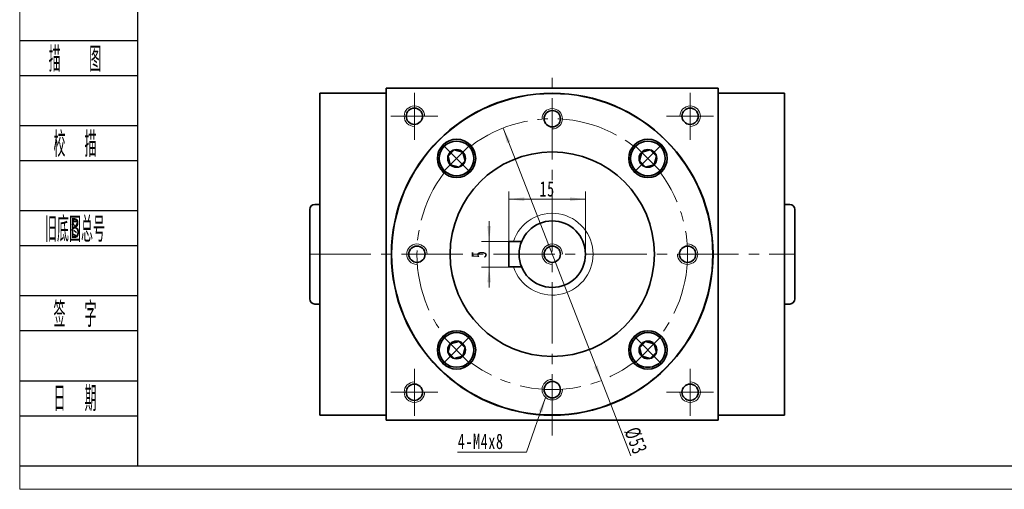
# Model space of a CAD drawing. Header units: millimetres. Extents: x 16 to 405, y 34 to 308.
# Tile 1 of 6: x 18 to 211, y 34 to 126. Entities that reach past the tile are written whole.
import ezdxf
from ezdxf.enums import TextEntityAlignment as Align

# ---------------------------------------------------------------- set-up
doc = ezdxf.new("R2010")
doc.units = ezdxf.units.MM
doc.set_wipeout_variables(frame=1)
doc.linetypes.add('点画线', pattern=[18, 12, -2, 2, -2])
doc.layers.get('0').update_dxf_attribs({"lineweight": 35})
doc.layers.add('2细线层', color=4, linetype='Continuous')
doc.layers.add('6文字层', color=3, linetype='Continuous')
for name, color, linetype, lineweight in [('中心线层', 1, '点画线', 18), ('图框_外框线', 7, 'Continuous', 18), ('尺寸线层', 3, 'Continuous', 18), ('粗实线层', 7, 'Continuous', 35)]:
    doc.layers.add(name, color=color, linetype=linetype, lineweight=lineweight)
doc.styles.add('PC_TEXTSTYLE', font='ISOCP.SHX', dxfattribs={"width": 0.707, "bigfont": 'GBCBIG.SHX'})
doc.styles.add('标准', font='txt', dxfattribs={"width": 0.667})
doc.dimstyles.new('a4-1-1', dxfattribs={"dimtxt": 3, "dimasz": 3, "dimexe": 1.5, "dimexo": 0, "dimgap": 0.5, "dimtad": 1, "dimdec": 3, "dimdsep": 46, "dimtxsty": '标准', "dimblk": '_CAXARROW', "dimcen": 0, "dimdle": 4, "dimazin": 2, "dimtfac": 0.707107, "dimtdec": 3, "dimtix": 1, "dimtmove": 2, "dimatfit": 3, "dimfxl": 0, "dimfrac": 2, "dimtolj": 1, "dimtzin": 0, "dimarcsym": 0})

# ---------------------------------------------------------------- blocks, each defined once
blk = doc.blocks.new('*X42')
at = {"layer": '尺寸线层', "linetype": 'Continuous'}
for points in [[(109.82, 82.55), (110.2, 85.55), (109.45, 85.55)], [(109.82, 77.55), (110.2, 74.55), (109.45, 74.55)]]:
    blk.add_hatch(color=0, dxfattribs=at).paths.add_polyline_path(points, flags=0)
at = {"layer": '尺寸线层', "color": 0, "linetype": 'Continuous'}
for p, q in [((109.82, 86.55), (109.82, 73.55)), ((113.69, 82.55), (108.32, 82.55)), ((113.69, 77.55), (108.32, 77.55))]:
    blk.add_line(p, q, dxfattribs=at)
at = {"layer": '尺寸线层', "color": 0, "insert": (107.85, 80.05), "char_height": 3, "width": 6, "attachment_point": 5, "rotation": 90, "line_spacing_factor": 1.15057, "style": '标准'}
blk.add_mtext('\\T1.1;5', dxfattribs=at)
blk = doc.blocks.new('_CAXARROW')
blk.add_hatch(color=0).paths.add_polyline_path([(0, 0), (-1, 0.125), (-1, -0.125)], flags=0)
blk = doc.blocks.new('*X43')
at = {"layer": '尺寸线层', "linetype": 'Continuous'}
for points in [[(113.69, 90.82), (116.69, 91.19), (116.69, 90.44)], [(128.69, 90.82), (125.69, 91.19), (125.69, 90.44)]]:
    blk.add_hatch(color=0, dxfattribs=at).paths.add_polyline_path(points, flags=0)
at = {"layer": '尺寸线层', "color": 0, "linetype": 'Continuous'}
for p, q in [((113.69, 82.55), (113.69, 92.32)), ((113.69, 90.82), (128.69, 90.82)), ((128.69, 80.05), (128.69, 92.32))]:
    blk.add_line(p, q, dxfattribs=at)
at = {"layer": '尺寸线层', "color": 0, "insert": (121.19, 92.81), "char_height": 3, "width": 6, "attachment_point": 5, "line_spacing_factor": 1.15057, "style": '标准'}
blk.add_mtext('\\T1.1;15', dxfattribs=at)
blk = doc.blocks.new('*X44')
at = {"layer": '中心线层', "linetype": '点画线', "lineweight": 18}
for p, q in [((0, -3.89), (0, 3.89)), ((-3.89, 0), (3.89, 0))]:
    blk.add_line(p, q, dxfattribs=at)
at = {"layer": '粗实线层'}
for p, q in [((-1.73, 0), (-0.87, 1.5)), ((-1.73, 0), (-0.87, -1.5)), ((-0.87, 1.5), (0.87, 1.5)), ((1.73, 0), (0.87, 1.5)), ((1.73, 0), (0.87, 1.5)), ((1.73, 0), (0.87, -1.5)), ((-0.87, -1.5), (0.87, -1.5))]:
    blk.add_line(p, q, dxfattribs=at)
blk.add_circle((0, 0), 1.73, dxfattribs=at)
for start, end in [(0, 180), (180, 360)]:
    blk.add_arc((0, 0), 3.39, start, end, dxfattribs=at)
blk = doc.blocks.new('*X45')
at = {"layer": '尺寸线层', "linetype": 'Continuous'}
for points in [[(112.56, 104.74), (113.3, 101.81), (114, 102.08)], [(131.81, 55.36), (130.37, 58.02), (131.07, 58.3)]]:
    blk.add_hatch(color=0, dxfattribs=at).paths.add_polyline_path(points, flags=0)
at = {"layer": '尺寸线层', "color": 0, "linetype": 'Continuous'}
blk.add_line((137.56, 40.63), (112.56, 104.74), dxfattribs=at)
at = {"layer": '尺寸线层', "color": 0, "insert": (138.55, 43.55), "char_height": 3, "width": 9.9855, "attachment_point": 5, "rotation": 291.3035, "line_spacing_factor": 1.15057, "style": '标准'}
blk.add_mtext('\\T1.1;%%C53', dxfattribs=at)
blk = doc.blocks.new('*X46')
at = {"layer": '尺寸线层', "linetype": 'Continuous'}
blk.add_hatch(color=0, dxfattribs=at).paths.add_polyline_path([(6.7, 10.75), (6.08, 7.79), (5.37, 8.04)], flags=0)
at = {"layer": '尺寸线层', "color": 0, "linetype": 'Continuous'}
blk.add_line((6.7, 10.75), (3, 0), dxfattribs=at)
at = {"layer": '尺寸线层', "color": 0}
for p, q in [((0, 0), (-10.53, 0)), ((3, 0), (0, 0)), ((0, 0), (0, 0))]:
    blk.add_line(p, q, dxfattribs=at)
at = {"layer": '尺寸线层', "color": 0, "insert": (-1.5, 0.6), "char_height": 3, "width": 17.068, "attachment_point": 9, "line_spacing_factor": 1.15057, "style": '标准'}
blk.add_mtext('\\T1.1;4-M4x8', dxfattribs=at)

msp = doc.modelspace()

# ---------------------------------------------------------------- linework, layer by layer
at = {"layer": '2细线层'}
for p, q in [((18.0399, 121.8653), (40.9536, 121.8653)), ((18.0399, 115.0142), (40.9536, 115.0142)), ((18.0399, 105.2268), (40.9536, 105.2268)), ((18.0399, 98.3757), (40.9536, 98.3757)), ((18.0399, 88.5884), (40.9536, 88.5884)), ((18.0399, 81.7372), (40.9536, 81.7372)), ((18.0399, 71.9499), (40.9536, 71.9499)), ((18.0399, 65.0987), (40.9536, 65.0987)), ((18.0399, 55.3114), (40.9536, 55.3114)), ((18.0399, 48.4603), (40.9536, 48.4603)), ((18.0399, 38.6729), (40.9536, 38.6729))]:
    msp.add_line(p, q, dxfattribs=at)
at = {"layer": '中心线层'}
for p, q in [((122.1853, 44.5538), (122.1853, 115.5538)), ((95.1853, 102.4538), (95.1853, 111.6538)), ((149.1853, 111.6538), (149.1853, 102.4538)), ((90.5853, 107.0538), (99.7853, 107.0538)), ((144.5853, 107.0538), (153.7853, 107.0538)), ((74.6853, 80.0538), (169.6853, 80.0538)), ((95.1853, 48.4538), (95.1853, 57.6538)), ((149.1853, 57.6538), (149.1853, 48.4538)), ((99.7853, 53.0538), (90.5853, 53.0538)), ((153.7853, 53.0538), (144.5853, 53.0538))]:
    msp.add_line(p, q, dxfattribs=at)
msp.add_circle((122.1853, 80.0538), 26.5, dxfattribs=at)
at = {"layer": '粗实线层'}
for p, q in [((89.6853, 112.5538), (154.6853, 112.5538)), ((89.6853, 47.5538), (89.6853, 112.5538)), ((154.6853, 47.5538), (154.6853, 112.5538)), ((89.6853, 111.5538), (76.6853, 111.5538)), ((76.6853, 111.5538), (76.6853, 48.5538)), ((154.6853, 111.5538), (167.6853, 111.5538)), ((167.6853, 111.5538), (167.6853, 48.5538)), ((74.6853, 88.8038), (74.6853, 71.3038)), ((75.6853, 89.8038), (76.6853, 89.8038)), ((167.6853, 89.8038), (168.6853, 89.8038)), ((169.6853, 88.8038), (169.6853, 71.3038)), ((113.6853, 82.5538), (113.6853, 77.5538)), ((113.6853, 82.5538), (116.1853, 82.5538)), ((113.6853, 77.5538), (116.1853, 77.5538)), ((75.6853, 70.3038), (76.6853, 70.3038)), ((167.6853, 70.3038), (168.6853, 70.3038)), ((89.6853, 48.5538), (76.6853, 48.5538)), ((154.6853, 48.5538), (167.6853, 48.5538)), ((89.6853, 47.5538), (154.6853, 47.5538))]:
    msp.add_line(p, q, dxfattribs=at)
for centre, radius in [((122.1853, 80.0538), 31.5), ((122.1853, 80.0538), 31.45), ((95.1853, 107.0538), 1.6), ((122.1853, 106.5538), 1.6), ((149.1853, 107.0538), 1.6), ((122.1853, 80.0538), 20), ((122.1853, 80.0538), 6.5), ((95.6853, 80.0538), 1.6), ((122.1853, 80.0538), 1.6), ((148.6853, 80.0538), 1.6), ((95.1853, 53.0538), 1.6), ((122.1853, 53.5538), 1.6), ((149.1853, 53.0538), 1.6)]:
    msp.add_circle(centre, radius, dxfattribs=at)
at = {"layer": '粗实线层', "lineweight": 18}
for centre, radius, start, end in [((95.1853, 107.0538), 2, 360, 270), ((122.1853, 106.5538), 2, 270, 180), ((149.1853, 107.0538), 2, 270, 180), ((122.1853, 80.0538), 8, 198.209957, 161.790043), ((95.6853, 80.0538), 2, 0, 270), ((122.1853, 80.0538), 2, 0, 270), ((148.6853, 80.0538), 2, 180, 90), ((95.1853, 53.0538), 2, 90, 360), ((122.1853, 53.5538), 2, 90, 0), ((149.1853, 53.0538), 2, 180, 90)]:
    msp.add_arc(centre, radius, start, end, dxfattribs=at)
at = {"layer": '粗实线层'}
for centre, start, end in [((75.6853, 88.8038), 90, 180), ((168.6853, 88.8038), 360, 90), ((75.6853, 71.3038), 180, 270), ((168.6853, 71.3038), 270, 360)]:
    msp.add_arc(centre, 1, start, end, dxfattribs=at)

# ---------------------------------------------------------------- block references
at = {"layer": '尺寸线层'}
msp.add_blockref('*X46', (114.1685, 41.2941), dxfattribs=at)

# ---------------------------------------------------------------- texts
at = {"layer": '6文字层', "color": 3, "style": 'PC_TEXTSTYLE'}
for s, width, p in [('描   图', 0.6667, (28.7194, 118.4398)), ('校  描', 0.667, (28.7194, 101.8013)), ('旧底图总号', 0.667, (28.7194, 85.1628)), ('签  字', 0.667, (28.7194, 68.5243)), ('日  期', 0.667, (28.7255, 51.9835))]:
    msp.add_text(s, height=4.89367, dxfattribs=dict(at, width=width)).set_placement(p, align=Align.MIDDLE)
at = {"layer": '6文字层', "width": 0.707}
msp.add_text('B', height=3.9149, dxfattribs=at).set_placement((28.7194, 85.1628), align=Align.MIDDLE)

# ---------------------------------------------------------------- dimensions: what is measured, and where the dimension line sits
at = {"layer": '尺寸线层'}
dim = msp.add_linear_dim(base=(128.6853, 90.8185), p1=(113.6853, 82.5538), p2=(128.6853, 80.0538), dimstyle='a4-1-1', override={"dimsah": 1, "dimtfill": 1, "dimtzin": 0}, dxfattribs=at)
dim.commit()
dim.dimension.update_dxf_attribs({"geometry": '*X43', "text_midpoint": (121.1853, 92.8101)})
dim = msp.add_linear_dim(base=(109.8207, 77.5538), p1=(113.6853, 82.5538), p2=(113.6853, 77.5538), angle=270, dimstyle='a4-1-1', override={"dimsah": 1, "dimtfill": 1, "dimtzin": 0}, dxfattribs=at)
dim.commit()
dim.dimension.update_dxf_attribs({"geometry": '*X42', "text_midpoint": (107.8542, 80.0538)})

# ---------------------------------------------------------------- next in the draw order: wipeouts: each hides what was drawn before it
for points in [[(105.8441, 101.1893), (105.8291, 101.2041), (105.8141, 101.2188), (105.799, 101.2335), (105.7838, 101.2481), (105.7685, 101.2625), (105.7531, 101.2769), (105.7376, 101.2912), (105.7221, 101.3053), (105.7064, 101.3194), (105.6907, 101.3334), (105.6749, 101.3473), (105.659, 101.3611), (105.643, 101.3748), (105.6269, 101.3883), (105.6107, 101.4018), (105.5945, 101.4152), (105.5781, 101.4285), (105.5617, 101.4417), (105.5452, 101.4548), (105.5287, 101.4677), (105.512, 101.4806), (105.4953, 101.4934), (105.4785, 101.5061), (105.4616, 101.5186), (105.4446, 101.5311), (105.4275, 101.5434), (105.4104, 101.5557), (105.3932, 101.5678), (105.376, 101.5799), (105.3586, 101.5918), (105.3586, 101.5918), (105.2274, 101.677), (105.0924, 101.7561), (104.9539, 101.8288), (104.8122, 101.8951), (104.6676, 101.9548), (104.5204, 102.0077), (104.371, 102.0538), (104.2195, 102.093), (104.0664, 102.1251), (103.912, 102.1501), (103.7566, 102.168), (103.6005, 102.1787), (103.4441, 102.1822), (103.2877, 102.1784), (103.1317, 102.1675), (102.9763, 102.1493), (102.8219, 102.124), (102.6689, 102.0917), (102.5175, 102.0522), (102.3681, 102.0059), (102.221, 101.9527), (102.0765, 101.8928), (101.9349, 101.8262), (101.7965, 101.7533), (101.6617, 101.674), (101.5306, 101.5885), (101.4036, 101.4971), (101.281, 101.4), (101.163, 101.2973), (101.0499, 101.1893), (101.0499, 101.1893), (100.9419, 101.0761), (100.8392, 100.9581), (100.742, 100.8355), (100.6506, 100.7085), (100.5652, 100.5775), (100.4859, 100.4426), (100.4129, 100.3043), (100.3464, 100.1627), (100.2865, 100.0182), (100.2333, 99.8711), (100.1869, 99.7217), (100.1475, 99.5703), (100.1151, 99.4172), (100.0898, 99.2629), (100.0717, 99.1075), (100.0607, 98.9514), (100.057, 98.795), (100.0605, 98.6386), (100.0711, 98.4826), (100.089, 98.3272), (100.1141, 98.1728), (100.1462, 98.0196), (100.1853, 97.8682), (100.2314, 97.7187), (100.2844, 97.5715), (100.3441, 97.4269), (100.4103, 97.2852), (100.4831, 97.1467), (100.5622, 97.0117), (100.6474, 96.8805), (100.6474, 96.8805), (100.6593, 96.8632), (100.6713, 96.8459), (100.6835, 96.8287), (100.6957, 96.8116), (100.7081, 96.7946), (100.7205, 96.7776), (100.7331, 96.7607), (100.7458, 96.7439), (100.7585, 96.7271), (100.7714, 96.7105), (100.7844, 96.6939), (100.7975, 96.6774), (100.8106, 96.661), (100.8239, 96.6447), (100.8373, 96.6284), (100.8508, 96.6123), (100.8644, 96.5962), (100.8781, 96.5802), (100.8919, 96.5643), (100.9057, 96.5485), (100.9197, 96.5327), (100.9338, 96.5171), (100.948, 96.5015), (100.9623, 96.486), (100.9766, 96.4706), (100.9911, 96.4554), (101.0057, 96.4401), (101.0203, 96.425), (101.0351, 96.41), (101.0499, 96.3951), (101.0499, 96.3951), (101.1786, 96.2729), (101.3136, 96.1576), (101.4544, 96.0496), (101.6007, 95.9491), (101.752, 95.8563), (101.908, 95.7717), (102.0681, 95.6952), (102.2321, 95.6273), (102.3994, 95.5681), (102.5696, 95.5177), (102.7422, 95.4762), (102.9167, 95.4439), (103.0926, 95.4207), (103.2696, 95.4068), (103.447, 95.4022), (103.6244, 95.4068), (103.8013, 95.4207), (103.9773, 95.4439), (104.1518, 95.4762), (104.3244, 95.5177), (104.4946, 95.5681), (104.6618, 95.6273), (104.8258, 95.6952), (104.986, 95.7717), (105.142, 95.8563), (105.2933, 95.9491), (105.4396, 96.0496), (105.5804, 96.1576), (105.7153, 96.2729), (105.8441, 96.3951), (105.8441, 96.3951), (105.9662, 96.5238), (106.0815, 96.6588), (106.1896, 96.7996), (106.2901, 96.9458), (106.3828, 97.0972), (106.4675, 97.2531), (106.5439, 97.4133), (106.6118, 97.5773), (106.6711, 97.7446), (106.7215, 97.9148), (106.7629, 98.0873), (106.7952, 98.2619), (106.8184, 98.4378), (106.8323, 98.6147), (106.837, 98.7922), (106.8323, 98.9696), (106.8184, 99.1465), (106.7952, 99.3225), (106.7629, 99.497), (106.7215, 99.6696), (106.6711, 99.8397), (106.6118, 100.007), (106.5439, 100.171), (106.4675, 100.3312), (106.3828, 100.4872), (106.2901, 100.6385), (106.1896, 100.7848), (106.0815, 100.9256), (105.9662, 101.0605)], [(143.3207, 96.3951), (143.3356, 96.41), (143.3503, 96.425), (143.365, 96.4401), (143.3795, 96.4554), (143.394, 96.4706), (143.4084, 96.486), (143.4226, 96.5015), (143.4368, 96.5171), (143.4509, 96.5327), (143.4649, 96.5485), (143.4788, 96.5643), (143.4925, 96.5802), (143.5062, 96.5962), (143.5198, 96.6123), (143.5333, 96.6284), (143.5467, 96.6447), (143.56, 96.661), (143.5732, 96.6774), (143.5862, 96.6939), (143.5992, 96.7105), (143.6121, 96.7271), (143.6249, 96.7439), (143.6375, 96.7607), (143.6501, 96.7776), (143.6626, 96.7946), (143.6749, 96.8116), (143.6872, 96.8287), (143.6993, 96.8459), (143.7113, 96.8632), (143.7232, 96.8805), (143.7232, 96.8805), (143.8085, 97.0117), (143.8875, 97.1467), (143.9603, 97.2852), (144.0266, 97.4269), (144.0862, 97.5715), (144.1392, 97.7187), (144.1853, 97.8682), (144.2244, 98.0196), (144.2566, 98.1728), (144.2816, 98.3272), (144.2995, 98.4826), (144.3102, 98.6386), (144.3136, 98.795), (144.3099, 98.9514), (144.2989, 99.1075), (144.2808, 99.2629), (144.2555, 99.4172), (144.2231, 99.5703), (144.1837, 99.7217), (144.1374, 99.8711), (144.0842, 100.0182), (144.0242, 100.1627), (143.9577, 100.3043), (143.8847, 100.4426), (143.8054, 100.5775), (143.72, 100.7085), (143.6286, 100.8355), (143.5315, 100.9581), (143.4288, 101.0761), (143.3207, 101.1893), (143.3207, 101.1893), (143.2076, 101.2973), (143.0896, 101.4), (142.967, 101.4971), (142.84, 101.5885), (142.709, 101.674), (142.5741, 101.7533), (142.4358, 101.8262), (142.2942, 101.8928), (142.1497, 101.9527), (142.0026, 102.0059), (141.8531, 102.0522), (141.7018, 102.0917), (141.5487, 102.124), (141.3943, 102.1493), (141.239, 102.1675), (141.0829, 102.1784), (140.9265, 102.1822), (140.7701, 102.1787), (140.6141, 102.168), (140.4586, 102.1501), (140.3042, 102.1251), (140.1511, 102.093), (139.9997, 102.0538), (139.8502, 102.0077), (139.703, 101.9548), (139.5584, 101.8951), (139.4167, 101.8288), (139.2782, 101.7561), (139.1432, 101.677), (139.012, 101.5918), (139.012, 101.5918), (138.9947, 101.5799), (138.9774, 101.5678), (138.9602, 101.5557), (138.9431, 101.5434), (138.926, 101.5311), (138.9091, 101.5186), (138.8922, 101.5061), (138.8754, 101.4934), (138.8586, 101.4806), (138.842, 101.4677), (138.8254, 101.4548), (138.8089, 101.4417), (138.7925, 101.4285), (138.7762, 101.4152), (138.7599, 101.4018), (138.7437, 101.3883), (138.7277, 101.3748), (138.7117, 101.3611), (138.6958, 101.3473), (138.6799, 101.3334), (138.6642, 101.3194), (138.6485, 101.3053), (138.633, 101.2912), (138.6175, 101.2769), (138.6021, 101.2625), (138.5868, 101.2481), (138.5716, 101.2335), (138.5565, 101.2188), (138.5415, 101.2041), (138.5265, 101.1893), (138.5265, 101.1893), (138.4044, 101.0605), (138.2891, 100.9256), (138.1811, 100.7848), (138.0805, 100.6385), (137.9878, 100.4872), (137.9031, 100.3312), (137.8267, 100.171), (137.7588, 100.007), (137.6996, 99.8397), (137.6492, 99.6696), (137.6077, 99.497), (137.5754, 99.3225), (137.5522, 99.1465), (137.5383, 98.9696), (137.5336, 98.7922), (137.5383, 98.6147), (137.5522, 98.4378), (137.5754, 98.2619), (137.6077, 98.0873), (137.6492, 97.9148), (137.6996, 97.7446), (137.7588, 97.5773), (137.8267, 97.4133), (137.9031, 97.2531), (137.9878, 97.0972), (138.0805, 96.9458), (138.1811, 96.7996), (138.2891, 96.6588), (138.4044, 96.5238), (138.5265, 96.3951), (138.5265, 96.3951), (138.6553, 96.2729), (138.7902, 96.1576), (138.931, 96.0496), (139.0773, 95.9491), (139.2286, 95.8563), (139.3846, 95.7717), (139.5448, 95.6952), (139.7088, 95.6273), (139.8761, 95.5681), (140.0462, 95.5177), (140.2188, 95.4762), (140.3933, 95.4439), (140.5693, 95.4207), (140.7462, 95.4068), (140.9236, 95.4022), (141.1011, 95.4068), (141.278, 95.4207), (141.454, 95.4439), (141.6285, 95.4762), (141.801, 95.5177), (141.9712, 95.5681), (142.1385, 95.6273), (142.3025, 95.6952), (142.4627, 95.7717), (142.6186, 95.8563), (142.77, 95.9491), (142.9162, 96.0496), (143.057, 96.1576), (143.192, 96.2729)], [(101.0499, 63.7126), (101.0351, 63.6977), (101.0203, 63.6826), (101.0057, 63.6675), (100.9911, 63.6523), (100.9766, 63.637), (100.9623, 63.6216), (100.948, 63.6062), (100.9338, 63.5906), (100.9197, 63.575), (100.9057, 63.5592), (100.8919, 63.5434), (100.8781, 63.5275), (100.8644, 63.5115), (100.8508, 63.4954), (100.8373, 63.4792), (100.8239, 63.463), (100.8106, 63.4467), (100.7975, 63.4303), (100.7844, 63.4138), (100.7714, 63.3972), (100.7585, 63.3805), (100.7458, 63.3638), (100.7331, 63.347), (100.7205, 63.3301), (100.7081, 63.3131), (100.6957, 63.2961), (100.6835, 63.279), (100.6713, 63.2618), (100.6593, 63.2445), (100.6474, 63.2271), (100.6474, 63.2271), (100.5622, 63.0959), (100.4831, 62.961), (100.4103, 62.8225), (100.3441, 62.6808), (100.2844, 62.5362), (100.2314, 62.389), (100.1853, 62.2395), (100.1462, 62.088), (100.1141, 61.9349), (100.089, 61.7805), (100.0711, 61.6251), (100.0605, 61.469), (100.057, 61.3126), (100.0607, 61.1562), (100.0717, 61.0002), (100.0898, 60.8448), (100.1151, 60.6904), (100.1475, 60.5374), (100.1869, 60.386), (100.2333, 60.2366), (100.2865, 60.0895), (100.3464, 59.945), (100.4129, 59.8034), (100.4859, 59.665), (100.5652, 59.5302), (100.6506, 59.3991), (100.742, 59.2722), (100.8392, 59.1496), (100.9419, 59.0316), (101.0499, 58.9184), (101.0499, 58.9184), (101.163, 58.8104), (101.281, 58.7077), (101.4036, 58.6105), (101.5306, 58.5191), (101.6617, 58.4337), (101.7965, 58.3544), (101.9349, 58.2814), (102.0765, 58.2149), (102.221, 58.155), (102.3681, 58.1018), (102.5175, 58.0554), (102.6689, 58.016), (102.8219, 57.9836), (102.9763, 57.9583), (103.1317, 57.9402), (103.2877, 57.9293), (103.4441, 57.9255), (103.6005, 57.929), (103.7566, 57.9397), (103.912, 57.9576), (104.0664, 57.9826), (104.2195, 58.0147), (104.371, 58.0539), (104.5204, 58.1), (104.6676, 58.1529), (104.8122, 58.2126), (104.9539, 58.2789), (105.0924, 58.3516), (105.2274, 58.4307), (105.3586, 58.5159), (105.3586, 58.5159), (105.376, 58.5278), (105.3932, 58.5399), (105.4104, 58.552), (105.4275, 58.5642), (105.4446, 58.5766), (105.4616, 58.5891), (105.4785, 58.6016), (105.4953, 58.6143), (105.512, 58.6271), (105.5287, 58.6399), (105.5452, 58.6529), (105.5617, 58.666), (105.5781, 58.6792), (105.5945, 58.6925), (105.6107, 58.7058), (105.6269, 58.7193), (105.643, 58.7329), (105.659, 58.7466), (105.6749, 58.7604), (105.6907, 58.7743), (105.7064, 58.7883), (105.7221, 58.8023), (105.7376, 58.8165), (105.7531, 58.8308), (105.7685, 58.8452), (105.7838, 58.8596), (105.799, 58.8742), (105.8141, 58.8888), (105.8291, 58.9036), (105.8441, 58.9184), (105.8441, 58.9184), (105.9662, 59.0472), (106.0815, 59.1821), (106.1896, 59.3229), (106.2901, 59.4692), (106.3828, 59.6205), (106.4675, 59.7765), (106.5439, 59.9367), (106.6118, 60.1006), (106.6711, 60.2679), (106.7215, 60.4381), (106.7629, 60.6107), (106.7952, 60.7852), (106.8184, 60.9612), (106.8323, 61.1381), (106.837, 61.3155), (106.8323, 61.4929), (106.8184, 61.6699), (106.7952, 61.8458), (106.7629, 62.0203), (106.7215, 62.1929), (106.6711, 62.3631), (106.6118, 62.5304), (106.5439, 62.6943), (106.4675, 62.8545), (106.3828, 63.0105), (106.2901, 63.1618), (106.1896, 63.3081), (106.0815, 63.4489), (105.9662, 63.5839), (105.8441, 63.7126), (105.8441, 63.7126), (105.7153, 63.8348), (105.5804, 63.95), (105.4396, 64.0581), (105.2933, 64.1586), (105.142, 64.2513), (104.986, 64.336), (104.8258, 64.4124), (104.6618, 64.4803), (104.4946, 64.5396), (104.3244, 64.59), (104.1518, 64.6314), (103.9773, 64.6638), (103.8013, 64.6869), (103.6244, 64.7009), (103.447, 64.7055), (103.2696, 64.7009), (103.0926, 64.6869), (102.9167, 64.6638), (102.7422, 64.6314), (102.5696, 64.59), (102.3994, 64.5396), (102.2321, 64.4803), (102.0681, 64.4124), (101.908, 64.336), (101.752, 64.2513), (101.6007, 64.1586), (101.4544, 64.0581), (101.3136, 63.95), (101.1786, 63.8348)], [(138.5265, 58.9184), (138.5415, 58.9036), (138.5565, 58.8888), (138.5716, 58.8742), (138.5868, 58.8596), (138.6021, 58.8452), (138.6175, 58.8308), (138.633, 58.8165), (138.6485, 58.8023), (138.6642, 58.7883), (138.6799, 58.7743), (138.6958, 58.7604), (138.7117, 58.7466), (138.7277, 58.7329), (138.7437, 58.7193), (138.7599, 58.7058), (138.7762, 58.6925), (138.7925, 58.6792), (138.8089, 58.666), (138.8254, 58.6529), (138.842, 58.6399), (138.8586, 58.6271), (138.8754, 58.6143), (138.8922, 58.6016), (138.9091, 58.5891), (138.926, 58.5766), (138.9431, 58.5642), (138.9602, 58.552), (138.9774, 58.5399), (138.9947, 58.5278), (139.012, 58.5159), (139.012, 58.5159), (139.1432, 58.4307), (139.2782, 58.3516), (139.4167, 58.2789), (139.5584, 58.2126), (139.703, 58.1529), (139.8502, 58.1), (139.9997, 58.0539), (140.1511, 58.0147), (140.3042, 57.9826), (140.4586, 57.9576), (140.6141, 57.9397), (140.7701, 57.929), (140.9265, 57.9255), (141.0829, 57.9293), (141.239, 57.9402), (141.3943, 57.9583), (141.5487, 57.9836), (141.7018, 58.016), (141.8531, 58.0554), (142.0026, 58.1018), (142.1497, 58.155), (142.2942, 58.2149), (142.4358, 58.2814), (142.5741, 58.3544), (142.709, 58.4337), (142.84, 58.5191), (142.967, 58.6105), (143.0896, 58.7077), (143.2076, 58.8104), (143.3207, 58.9184), (143.3207, 58.9184), (143.4288, 59.0316), (143.5315, 59.1496), (143.6286, 59.2722), (143.72, 59.3991), (143.8054, 59.5302), (143.8847, 59.665), (143.9577, 59.8034), (144.0242, 59.945), (144.0842, 60.0895), (144.1374, 60.2366), (144.1837, 60.386), (144.2231, 60.5374), (144.2555, 60.6904), (144.2808, 60.8448), (144.2989, 61.0002), (144.3099, 61.1562), (144.3136, 61.3126), (144.3102, 61.469), (144.2995, 61.6251), (144.2816, 61.7805), (144.2566, 61.9349), (144.2244, 62.088), (144.1853, 62.2395), (144.1392, 62.389), (144.0862, 62.5362), (144.0266, 62.6808), (143.9603, 62.8225), (143.8875, 62.961), (143.8085, 63.0959), (143.7232, 63.2271), (143.7232, 63.2271), (143.7113, 63.2445), (143.6993, 63.2618), (143.6872, 63.279), (143.6749, 63.2961), (143.6626, 63.3131), (143.6501, 63.3301), (143.6375, 63.347), (143.6249, 63.3638), (143.6121, 63.3805), (143.5992, 63.3972), (143.5862, 63.4138), (143.5732, 63.4303), (143.56, 63.4467), (143.5467, 63.463), (143.5333, 63.4792), (143.5198, 63.4954), (143.5062, 63.5115), (143.4925, 63.5275), (143.4788, 63.5434), (143.4649, 63.5592), (143.4509, 63.575), (143.4368, 63.5906), (143.4226, 63.6062), (143.4084, 63.6216), (143.394, 63.637), (143.3795, 63.6523), (143.365, 63.6675), (143.3503, 63.6826), (143.3356, 63.6977), (143.3207, 63.7126), (143.3207, 63.7126), (143.192, 63.8348), (143.057, 63.95), (142.9162, 64.0581), (142.77, 64.1586), (142.6186, 64.2513), (142.4627, 64.336), (142.3025, 64.4124), (142.1385, 64.4803), (141.9712, 64.5396), (141.801, 64.59), (141.6285, 64.6314), (141.454, 64.6638), (141.278, 64.6869), (141.1011, 64.7009), (140.9236, 64.7055), (140.7462, 64.7009), (140.5693, 64.6869), (140.3933, 64.6638), (140.2188, 64.6314), (140.0462, 64.59), (139.8761, 64.5396), (139.7088, 64.4803), (139.5448, 64.4124), (139.3846, 64.336), (139.2286, 64.2513), (139.0773, 64.1586), (138.931, 64.0581), (138.7902, 63.95), (138.6553, 63.8348), (138.5265, 63.7126), (138.5265, 63.7126), (138.4044, 63.5839), (138.2891, 63.4489), (138.1811, 63.3081), (138.0805, 63.1618), (137.9878, 63.0105), (137.9031, 62.8545), (137.8267, 62.6943), (137.7588, 62.5304), (137.6996, 62.3631), (137.6492, 62.1929), (137.6077, 62.0203), (137.5754, 61.8458), (137.5522, 61.6699), (137.5383, 61.4929), (137.5336, 61.3155), (137.5383, 61.1381), (137.5522, 60.9612), (137.5754, 60.7852), (137.6077, 60.6107), (137.6492, 60.4381), (137.6996, 60.2679), (137.7588, 60.1006), (137.8267, 59.9367), (137.9031, 59.7765), (137.9878, 59.6205), (138.0805, 59.4692), (138.1811, 59.3229), (138.2891, 59.1821), (138.4044, 59.0472)]]:
    msp.add_wipeout(points).dxf.layer = '粗实线层'

# ---------------------------------------------------------------- next in the draw order: linework, layer by layer
at = {"layer": '图框_外框线', "color": 3}
msp.add_lwpolyline([(17.891, 34.0604), (405.3421, 34.0604), (405.3421, 308.0437), (17.891, 308.0437)], close=True, dxfattribs=at)
at = {"layer": '图框_外框线', "color": 3, "lineweight": 25}
msp.add_lwpolyline([(40.9536, 38.6729), (400.7296, 38.6729), (400.7296, 303.4312), (40.9536, 303.4312)], close=True, dxfattribs=at)
at = {"layer": '粗实线层'}
for centre in [(103.447, 98.7922), (140.9236, 98.7922), (103.447, 61.3155), (140.9236, 61.3155)]:
    msp.add_circle(centre, 3.75, dxfattribs=at)

# ---------------------------------------------------------------- next in the draw order: block references
for p, rotation in [((103.447, 98.7922), 45.00000000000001), ((140.9236, 98.7922), 315), ((103.447, 61.3155), 135), ((140.9236, 61.3155), 225)]:
    msp.add_blockref('*X44', p, dxfattribs=dict(at, rotation=rotation))

# ---------------------------------------------------------------- next in the draw order: dimensions: what is measured, and where the dimension line sits
at = {"layer": '尺寸线层'}
dim = msp.add_diameter_dim_2p(p1=(112.5576, 104.7431), p2=(131.813, 55.3646), dimstyle='a4-1-1', override={"dimpost": '%%C<>', "dimsah": 1, "dimtfill": 1, "dimtzin": 0}, dxfattribs=at)
dim.commit()
dim.dimension.update_dxf_attribs({"geometry": '*X45', "text_midpoint": (136.7005, 42.831), "dimtype": 163})

doc.saveas('drawing.dxf')
